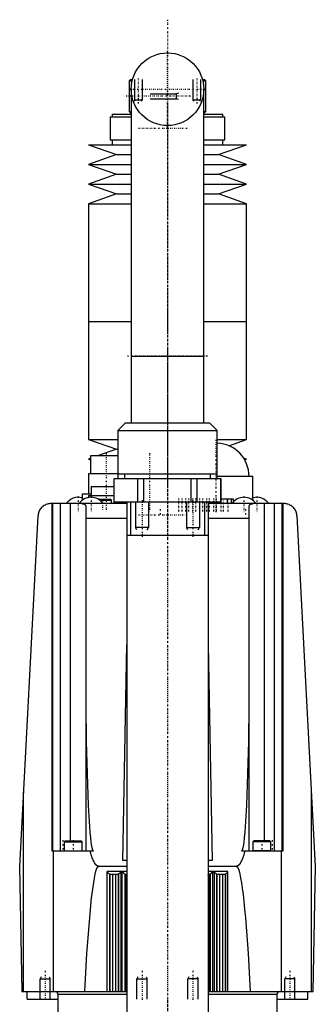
# Model space of a CAD drawing. Extents: x -70 to 70, y -1 to 583.
# Tile 2 of 2: x -58 to 58, y 197 to 583. Entities that reach past the tile are written whole.
import ezdxf

# ---------------------------------------------------------------- set-up
doc = ezdxf.new("R2010")
doc.units = 0
doc.linetypes.add('CENTER', pattern=[1.5, 0.45, -0.5, 0.05, -0.5])
for name, color, linetype in [('AM_0', 7, 'CONTINUOUS'), ('AM_10', 7, 'CONTINUOUS'), ('AM_7', 7, 'CENTER')]:
    doc.layers.add(name, color=color, linetype=linetype)

msp = doc.modelspace()

# ---------------------------------------------------------------- linework, layer by layer
at = {"layer": 'AM_0', "color": 7, "linetype": 'CONTINUOUS'}
for p, q in [((-14.5, 559.5), (-15, 559)), ((-15, 559), (-15, 547)), ((-15, 559), (-13.88, 559)), ((-14.5, 559.5), (-13.76, 559.5)), ((13.76, 559.5), (14.5, 559.5)), ((13.88, 559), (15, 559)), ((15, 559), (14.5, 559.5)), ((15, 547), (15, 559)), ((-14.25, 555.75), (-14.25, 451.2)), ((14.25, 451.2), (14.25, 555.75)), ((-22.55, 545), (-22.55, 536)), ((-22.55, 545), (-14.25, 545)), ((-21.75, 546), (-21.75, 545)), ((-21.75, 546), (-14.26, 546)), ((-15, 547), (-14.5, 546.5)), ((-15, 547), (-14.26, 547)), ((-14.5, 546.5), (-14.26, 546.5)), ((14.25, 545), (22.55, 545)), ((14.26, 547), (15, 547)), ((14.26, 546.5), (14.5, 546.5)), ((14.26, 546), (21.75, 546)), ((14.5, 546.5), (15, 547)), ((21.75, 545), (21.75, 546)), ((22.55, 536), (22.55, 545)), ((-22.55, 536), (-14.25, 536)), ((-21.75, 536), (-21.75, 534)), ((14.25, 536), (22.55, 536)), ((21.75, 534), (21.75, 536)), ((-31, 534), (-20, 530.15)), ((-31, 534), (-14.26, 534)), ((14.26, 534), (31, 534)), ((20, 530.15), (31, 534)), ((-20, 530.15), (-31, 526.31)), ((-20, 530.15), (-14.26, 530.15)), ((14.26, 530.15), (20, 530.15)), ((31, 526.31), (20, 530.15)), ((-31, 526.31), (-20, 522.47)), ((-31, 526.31), (-14.26, 526.31)), ((14.26, 526.31), (31, 526.31)), ((20, 522.47), (31, 526.31)), ((-20, 522.47), (-31, 518.62)), ((-20, 522.47), (-14.26, 522.47)), ((14.26, 522.47), (20, 522.47)), ((31, 518.62), (20, 522.47)), ((-31, 518.62), (-20, 514.77)), ((-31, 518.62), (-14.26, 518.62)), ((14.26, 518.62), (31, 518.62)), ((20, 514.77), (31, 518.62)), ((-20, 514.77), (-31, 510.93)), ((-20, 514.77), (-14.26, 514.77)), ((14.26, 514.77), (20, 514.77)), ((31, 510.93), (20, 514.77)), ((-31, 510.93), (-31, 464.79)), ((-31, 510.93), (-14.26, 510.93)), ((14.26, 510.93), (31, 510.93)), ((31, 464.79), (31, 510.93)), ((-31, 464.79), (-14.26, 464.79)), ((-31, 464.79), (-31, 418.65)), ((-31, 464.79), (-14.26, 464.79)), ((14.26, 464.79), (31, 464.79)), ((31, 418.65), (31, 464.79)), ((-14.25, 451.2), (-14.25, 425.2)), ((-14.25, 451.2), (14.25, 451.2)), ((14.25, 425.2), (14.25, 451.2)), ((-16.5, 425.2), (-19.5, 422.2)), ((-16.5, 425.2), (16.5, 425.2)), ((19.5, 422.2), (16.5, 425.2)), ((-19.5, 422.2), (-19.5, 405.2)), ((-19.5, 422.2), (19.5, 422.2)), ((19.5, 405.2), (19.5, 422.2)), ((-31, 418.65), (-20, 414.81)), ((-31, 418.65), (-19.51, 418.65)), ((19.51, 418.65), (31, 418.65)), ((24, 416.2), (31, 418.65)), ((-20, 414.81), (-27.45, 412.2)), ((-20, 414.81), (-19.52, 414.81)), ((-30.25, 411.22), (-31, 410.96)), ((-31, 410.96), (-30.25, 410.7)), ((-31, 410.96), (-30.27, 410.96)), ((-30.25, 412.2), (-30.25, 405.2)), ((-19.5, 412.2), (-30.25, 412.2)), ((31, 410.96), (29.85, 411.36)), ((30.14, 410.96), (31, 410.96)), ((30.26, 410.7), (31, 410.96)), ((-31, 405.2), (-31, 397.2)), ((-19.5, 405.2), (-31, 405.2)), ((-19.5, 405.2), (-19.5, 403.2)), ((-19.5, 405.2), (19.5, 405.2)), ((-16.89, 405.2), (-16.89, 403.2)), ((16.89, 403.2), (16.89, 405.2)), ((19.5, 403.2), (19.5, 405.2)), ((-21, 403.2), (-21, 394.2)), ((21, 403.2), (-21, 403.2)), ((-20.95, 394.2), (-20.95, 403.2)), ((-11.7, 394.2), (-11.7, 403.2)), ((-9.26, 394.2), (-9.26, 403.2)), ((9.26, 394.2), (9.26, 403.2)), ((11.7, 394.2), (11.7, 403.2)), ((19.5, 404.2), (33.5, 404.2)), ((20.95, 394.2), (20.95, 403.2)), ((21, 394.2), (21, 403.2)), ((33.5, 394.78), (33.5, 404.2)), ((-33.5, 397.2), (-33.5, 394.78)), ((-30, 397.2), (-33.5, 397.2)), ((-30, 400.2), (-30, 396.7)), ((-30, 400.2), (-21, 400.2)), ((-16.12, 393.5), (-45.81, 393.5)), ((-45.28, 257.5), (-45.28, 393.5)), ((-44.94, 257.5), (-44.94, 393.5)), ((-41.94, 257.5), (-41.94, 393.5)), ((-38, 261.5), (-38, 393.5)), ((-31, 396.7), (-31, 395.9)), ((-31, 396.7), (-21, 396.7)), ((-27.12, 395.2), (-22.4, 395.2)), ((-26.53, 394.8), (-22, 394.8)), ((-22, 394.8), (-22.4, 395.2)), ((-22, 393.5), (-22, 394.8)), ((-21, 394.2), (-21, 393.5)), ((-21, 394.2), (21, 394.2)), ((-20.95, 393.5), (-20.95, 394.2)), ((-16, 394.2), (-16, 134)), ((-14.5, 394.2), (-14.5, 381.2)), ((14.5, 394.2), (14.5, 381.2)), ((16, 394.2), (16, 134)), ((45.81, 393.5), (16.12, 393.5)), ((20.95, 394.2), (20.95, 393.5)), ((25.92, 395.3), (21, 395.3)), ((21, 393.5), (21, 394.2)), ((23.59, 393.5), (23.59, 395.3)), ((25.06, 393.5), (25.06, 395.3)), ((25.89, 394.22), (25.89, 395.3)), ((25.92, 394.25), (25.92, 395.3)), ((38, 261.5), (38, 393.5)), ((41.94, 257.5), (41.94, 393.5)), ((44.94, 257.5), (44.94, 393.5)), ((45.28, 393.5), (45.28, 257.5)), ((-32, 391.85), (-32, 257.5)), ((32, 257.5), (32, 391.85)), ((-50.81, 388.76), (-58, 251.5)), ((-32, 387.81), (-16, 387.81)), ((16, 387.81), (32, 387.81)), ((58, 251.5), (50.81, 388.76)), ((-16, 381.2), (16, 381.2)), ((-17.48, 253.85), (-16, 338.24)), ((16, 338.24), (17.47, 253.85)), ((-56.48, 202.5), (-56.48, 280.58)), ((56.48, 202.5), (56.48, 280.58)), ((-40.1, 261.5), (-40.5, 261.1)), ((-40.5, 261.1), (-40.5, 257.6)), ((-40.5, 261.1), (-33.5, 261.1)), ((-40.1, 261.5), (-33.9, 261.5)), ((-33.5, 261.1), (-33.9, 261.5)), ((-33.5, 257.6), (-33.5, 261.1)), ((33.9, 261.5), (33.5, 261.1)), ((33.5, 261.1), (33.5, 257.6)), ((40.5, 261.1), (33.5, 261.1)), ((40.1, 261.5), (33.9, 261.5)), ((40.5, 261.1), (40.1, 261.5)), ((40.5, 257.6), (40.5, 261.1)), ((-29.16, 257.5), (-45.28, 257.5)), ((-44.73, 202.5), (-44.73, 257.5)), ((-40.5, 257.6), (-33.5, 257.6)), ((45.28, 257.5), (29.16, 257.5)), ((40.5, 257.6), (33.5, 257.6)), ((44.73, 202.5), (44.73, 257.5)), ((-58, 251.5), (-57.14, 202.5)), ((-16, 251.5), (-27, 251.5)), ((-16, 253.85), (-17.48, 253.85)), ((17.47, 253.85), (16, 253.85)), ((27, 251.5), (16, 251.5)), ((57.14, 202.5), (58, 251.5)), ((-16, 249.52), (-23.7, 249.52)), ((-23.7, 202.5), (-23.7, 249.52)), ((-22.79, 248.5), (-19.21, 248.5)), ((-22.79, 248.5), (-22.79, 202.5)), ((-22.6, 248.5), (-22.6, 202.5)), ((-21.6, 248.5), (-21.6, 202.5)), ((-20.4, 248.5), (-20.4, 202.5)), ((-19.4, 248.5), (-19.4, 202.5)), ((-19.21, 248.5), (-19.21, 202.5)), ((-18.26, 249.17), (-17.89, 249.17)), ((-18.26, 249.17), (-18.26, 202.5)), ((-17.89, 249.17), (-17.89, 202.5)), ((-16.8, 248.5), (-16.8, 202.5)), ((-16.79, 248.5), (-16, 248.5)), ((-16.33, 248.49), (-16.33, 202.51)), ((23.7, 249.52), (16, 249.52)), ((16, 248.5), (16.78, 248.5)), ((16.33, 248.49), (16.33, 202.51)), ((16.79, 248.5), (16.79, 202.5)), ((17.61, 249.17), (17.61, 202.5)), ((17.61, 249.17), (18.26, 249.17)), ((18.26, 249.17), (18.26, 202.5)), ((19.21, 248.5), (19.21, 202.5)), ((19.21, 248.5), (22.79, 248.5)), ((19.4, 248.5), (19.4, 202.5)), ((20.4, 248.5), (20.4, 202.5)), ((21.6, 248.5), (21.6, 202.5)), ((22.6, 248.5), (22.6, 202.5)), ((22.79, 248.5), (22.79, 202.5)), ((23.7, 202.5), (23.7, 249.52)), ((-57.14, 202.5), (-16, 202.5)), ((-55, 199.5), (-55, 202.5)), ((-43, 201.5), (-43, 182.5)), ((-43, 201.5), (-16.01, 201.5)), ((16, 202.5), (57.14, 202.5)), ((16.01, 201.5), (43, 201.5)), ((43, 182.5), (43, 201.5)), ((55, 199.5), (55, 202.5)), ((-55, 199.5), (-43, 199.5)), ((43, 199.5), (55, 199.5))]:
    msp.add_line(p, q, dxfattribs=at)
for points in [[(-45.81, 393.5, 0), (-46.02, 393.5, 0), (-46.44, 393.46, 0), (-46.86, 393.39, 0), (-47.07, 393.34, 0), (-47.27, 393.28, 0), (-47.67, 393.14, 0), (-48.05, 392.97, 0), (-48.42, 392.77, 0), (-48.77, 392.53, 0), (-49.1, 392.27, 0), (-49.26, 392.13, 0), (-49.4, 391.98, 0), (-49.69, 391.66, 0), (-49.94, 391.33, 0), (-50.16, 390.97, 0), (-50.28, 390.75, 0), (-50.31, 390.69, 0), (-50.34, 390.63, 0), (-50.35, 390.59, 0), (-50.37, 390.56, 0), (-50.4, 390.5, 0), (-50.42, 390.43, 0), (-50.45, 390.37, 0), (-50.48, 390.3, 0), (-50.5, 390.24, 0), (-50.51, 390.2, 0), (-50.53, 390.17, 0), (-50.55, 390.1, 0), (-50.57, 390.04, 0), (-50.58, 390, 0), (-50.59, 389.97, 0), (-50.61, 389.9, 0), (-50.63, 389.84, 0), (-50.64, 389.8, 0), (-50.65, 389.77, 0), (-50.67, 389.7, 0), (-50.68, 389.63, 0), (-50.7, 389.56, 0), (-50.71, 389.49, 0), (-50.73, 389.42, 0), (-50.73, 389.39, 0), (-50.74, 389.36, 0), (-50.75, 389.29, 0), (-50.76, 389.22, 0), (-50.77, 389.15, 0), (-50.78, 389.08, 0), (-50.79, 389.01, 0), (-50.79, 388.97, 0), (-50.79, 388.94, 0), (-50.8, 388.87, 0), (-50.8, 388.83, 0), (-50.8, 388.81, 0), (-50.8, 388.8, 0), (-50.8, 388.8, 0), (-50.8, 388.79, 0), (-50.81, 388.78, 0), (-50.81, 388.77, 0), (-50.81, 388.76, 0)], [(-33.65, 393.5, 0), (-33.56, 393.5, 0), (-33.38, 393.49, 0), (-33.22, 393.48, 0), (-33.14, 393.47, 0), (-33.06, 393.46, 0), (-32.91, 393.42, 0), (-32.77, 393.38, 0), (-32.64, 393.32, 0), (-32.52, 393.25, 0), (-32.41, 393.17, 0), (-32.36, 393.13, 0), (-32.32, 393.08, 0), (-32.24, 392.97, 0), (-32.17, 392.85, 0), (-32.12, 392.72, 0), (-32.08, 392.59, 0), (-32.04, 392.44, 0), (-32.03, 392.36, 0), (-32.02, 392.28, 0), (-32.01, 392.12, 0), (-32, 391.94, 0), (-32, 391.85, 0)], [(-16, 393.49, 0), (-16.02, 393.49, 0), (-16.06, 393.5, 0), (-16.1, 393.5, 0), (-16.12, 393.5, 0)], [(16.12, 393.5, 0), (16.1, 393.5, 0), (16.06, 393.5, 0), (16.02, 393.49, 0), (16, 393.49, 0)], [(32, 391.85, 0), (32, 391.94, 0), (32.01, 392.12, 0), (32.02, 392.28, 0), (32.03, 392.36, 0), (32.04, 392.44, 0), (32.08, 392.59, 0), (32.12, 392.72, 0), (32.17, 392.85, 0), (32.24, 392.97, 0), (32.32, 393.08, 0), (32.36, 393.13, 0), (32.41, 393.17, 0), (32.52, 393.25, 0), (32.64, 393.32, 0), (32.77, 393.38, 0), (32.91, 393.42, 0), (33.06, 393.46, 0), (33.14, 393.47, 0), (33.22, 393.48, 0), (33.38, 393.49, 0), (33.56, 393.5, 0), (33.65, 393.5, 0)], [(50.81, 388.76, 0), (50.81, 388.77, 0), (50.81, 388.78, 0), (50.8, 388.79, 0), (50.8, 388.8, 0), (50.8, 388.8, 0), (50.8, 388.81, 0), (50.8, 388.83, 0), (50.8, 388.87, 0), (50.79, 388.94, 0), (50.79, 388.97, 0), (50.79, 389.01, 0), (50.78, 389.08, 0), (50.77, 389.15, 0), (50.76, 389.22, 0), (50.75, 389.29, 0), (50.74, 389.36, 0), (50.73, 389.39, 0), (50.73, 389.42, 0), (50.71, 389.49, 0), (50.7, 389.56, 0), (50.68, 389.63, 0), (50.67, 389.7, 0), (50.65, 389.77, 0), (50.64, 389.8, 0), (50.63, 389.84, 0), (50.61, 389.9, 0), (50.59, 389.97, 0), (50.58, 390, 0), (50.57, 390.04, 0), (50.55, 390.1, 0), (50.53, 390.17, 0), (50.51, 390.2, 0), (50.5, 390.24, 0), (50.48, 390.3, 0), (50.45, 390.37, 0), (50.42, 390.43, 0), (50.4, 390.5, 0), (50.37, 390.56, 0), (50.35, 390.59, 0), (50.34, 390.63, 0), (50.31, 390.69, 0), (50.28, 390.75, 0), (50.16, 390.97, 0), (49.94, 391.33, 0), (49.69, 391.66, 0), (49.4, 391.98, 0), (49.26, 392.13, 0), (49.1, 392.27, 0), (48.77, 392.53, 0), (48.42, 392.77, 0), (48.05, 392.97, 0), (47.67, 393.14, 0), (47.27, 393.28, 0), (47.07, 393.34, 0), (46.86, 393.39, 0), (46.44, 393.46, 0), (46.02, 393.5, 0), (45.81, 393.5, 0)], [(-32, 314.66, 0), (-31.9, 300.35, 0), (-31.18, 275.3, 0), (-30.48, 264.92, 0), (-30.26, 262.71, 0), (-30.03, 260.87, 0), (-29.91, 260.09, 0), (-29.79, 259.41, 0), (-29.64, 258.74, 0), (-29.6, 258.58, 0), (-29.56, 258.42, 0), (-29.54, 258.35, 0), (-29.52, 258.28, 0), (-29.48, 258.14, 0), (-29.44, 258.02, 0), (-29.39, 257.91, 0), (-29.35, 257.81, 0), (-29.31, 257.72, 0), (-29.29, 257.68, 0), (-29.27, 257.64, 0), (-29.24, 257.6, 0), (-29.24, 257.59, 0), (-29.23, 257.58, 0), (-29.23, 257.58, 0), (-29.22, 257.57, 0), (-29.22, 257.56, 0), (-29.21, 257.55, 0), (-29.2, 257.54, 0), (-29.19, 257.54, 0), (-29.19, 257.53, 0), (-29.18, 257.52, 0), (-29.18, 257.52, 0), (-29.17, 257.51, 0), (-29.17, 257.5, 0), (-29.16, 257.5, 0)], [(29.16, 257.5, 0), (29.17, 257.5, 0), (29.17, 257.51, 0), (29.18, 257.52, 0), (29.18, 257.52, 0), (29.19, 257.53, 0), (29.19, 257.54, 0), (29.2, 257.54, 0), (29.21, 257.55, 0), (29.22, 257.56, 0), (29.22, 257.57, 0), (29.23, 257.58, 0), (29.23, 257.58, 0), (29.24, 257.59, 0), (29.24, 257.6, 0), (29.25, 257.62, 0), (29.26, 257.63, 0), (29.26, 257.64, 0), (29.27, 257.64, 0), (29.27, 257.65, 0), (29.28, 257.66, 0), (29.29, 257.68, 0), (29.29, 257.68, 0), (29.31, 257.72, 0), (29.35, 257.81, 0), (29.39, 257.91, 0), (29.44, 258.02, 0), (29.48, 258.14, 0), (29.52, 258.28, 0), (29.54, 258.35, 0), (29.56, 258.42, 0), (29.6, 258.58, 0), (29.64, 258.74, 0), (29.79, 259.41, 0), (29.91, 260.09, 0), (30.03, 260.87, 0), (30.26, 262.71, 0), (30.48, 264.92, 0), (31.18, 275.3, 0), (31.9, 300.35, 0), (32, 314.66, 0)], [(-27, 251.5, 0), (-27.02, 251.5, 0), (-27.05, 251.5, 0), (-27.08, 251.5, 0), (-27.09, 251.5, 0), (-27.11, 251.51, 0), (-27.14, 251.51, 0), (-27.17, 251.52, 0), (-27.2, 251.52, 0), (-27.23, 251.53, 0), (-27.27, 251.54, 0), (-27.28, 251.54, 0), (-27.3, 251.55, 0), (-27.33, 251.56, 0), (-27.36, 251.57, 0), (-27.39, 251.58, 0), (-27.42, 251.59, 0), (-27.45, 251.61, 0), (-27.47, 251.62, 0), (-27.48, 251.62, 0), (-27.51, 251.64, 0), (-27.55, 251.66, 0), (-27.56, 251.67, 0), (-27.58, 251.68, 0), (-27.61, 251.7, 0), (-27.64, 251.72, 0), (-27.66, 251.73, 0), (-27.67, 251.74, 0), (-27.7, 251.76, 0), (-27.73, 251.78, 0), (-27.76, 251.81, 0), (-27.8, 251.84, 0), (-27.83, 251.86, 0), (-27.84, 251.88, 0), (-27.86, 251.89, 0), (-27.89, 251.92, 0), (-27.92, 251.95, 0), (-27.95, 251.98, 0), (-27.98, 252.01, 0), (-28.01, 252.04, 0), (-28.03, 252.06, 0), (-28.04, 252.08, 0), (-28.08, 252.11, 0), (-28.11, 252.15, 0), (-28.14, 252.19, 0), (-28.17, 252.23, 0), (-28.2, 252.26, 0), (-28.22, 252.28, 0), (-28.23, 252.3, 0), (-28.26, 252.35, 0), (-28.29, 252.39, 0), (-28.4, 252.54, 0), (-28.59, 252.84, 0), (-28.68, 253, 0), (-28.78, 253.17, 0), (-28.96, 253.55, 0), (-29.15, 253.95, 0), (-29.33, 254.4, 0), (-29.52, 254.88, 0), (-29.7, 255.4, 0), (-29.8, 255.67, 0), (-29.89, 255.95, 0), (-30.07, 256.54, 0), (-30.26, 257.17, 0), (-30.35, 257.5, 0)], [(30.35, 257.5, 0), (30.26, 257.17, 0), (30.07, 256.54, 0), (29.89, 255.95, 0), (29.8, 255.67, 0), (29.7, 255.4, 0), (29.52, 254.88, 0), (29.33, 254.4, 0), (29.15, 253.95, 0), (28.96, 253.55, 0), (28.78, 253.17, 0), (28.68, 253, 0), (28.59, 252.84, 0), (28.4, 252.54, 0), (28.29, 252.39, 0), (28.26, 252.35, 0), (28.23, 252.3, 0), (28.22, 252.28, 0), (28.2, 252.26, 0), (28.17, 252.23, 0), (28.14, 252.19, 0), (28.11, 252.15, 0), (28.08, 252.11, 0), (28.04, 252.08, 0), (28.03, 252.06, 0), (28.01, 252.04, 0), (27.98, 252.01, 0), (27.95, 251.98, 0), (27.92, 251.95, 0), (27.89, 251.92, 0), (27.86, 251.89, 0), (27.84, 251.88, 0), (27.83, 251.86, 0), (27.8, 251.84, 0), (27.76, 251.81, 0), (27.73, 251.78, 0), (27.7, 251.76, 0), (27.67, 251.74, 0), (27.66, 251.73, 0), (27.64, 251.72, 0), (27.61, 251.7, 0), (27.58, 251.68, 0), (27.56, 251.67, 0), (27.55, 251.66, 0), (27.51, 251.64, 0), (27.48, 251.62, 0), (27.47, 251.62, 0), (27.45, 251.61, 0), (27.42, 251.59, 0), (27.39, 251.58, 0), (27.36, 251.57, 0), (27.33, 251.56, 0), (27.3, 251.55, 0), (27.28, 251.54, 0), (27.27, 251.54, 0), (27.23, 251.53, 0), (27.2, 251.52, 0), (27.17, 251.52, 0), (27.14, 251.51, 0), (27.11, 251.51, 0), (27.09, 251.5, 0), (27.08, 251.5, 0), (27.05, 251.5, 0), (27.02, 251.5, 0), (27, 251.5, 0)], [(-32.48, 202.5, 0), (-31.59, 217.39, 0), (-29.77, 239.18, 0), (-28.7, 246.89, 0), (-28.39, 248.41, 0), (-28.21, 249.16, 0), (-28.16, 249.36, 0), (-28.11, 249.54, 0), (-28.08, 249.63, 0), (-28.06, 249.72, 0), (-28.01, 249.89, 0), (-27.95, 250.05, 0), (-27.93, 250.13, 0), (-27.9, 250.2, 0), (-27.85, 250.35, 0), (-27.8, 250.48, 0), (-27.77, 250.55, 0), (-27.75, 250.61, 0), (-27.7, 250.73, 0), (-27.64, 250.84, 0), (-27.59, 250.94, 0), (-27.54, 251.03, 0), (-27.49, 251.12, 0), (-27.46, 251.16, 0), (-27.44, 251.19, 0), (-27.39, 251.26, 0), (-27.36, 251.3, 0), (-27.35, 251.31, 0), (-27.34, 251.32, 0), (-27.34, 251.32, 0), (-27.33, 251.33, 0), (-27.32, 251.33, 0), (-27.31, 251.34, 0), (-27.31, 251.35, 0), (-27.3, 251.36, 0), (-27.29, 251.37, 0), (-27.28, 251.37, 0), (-27.28, 251.38, 0), (-27.27, 251.38, 0), (-27.26, 251.39, 0), (-27.25, 251.4, 0), (-27.25, 251.4, 0), (-27.24, 251.41, 0), (-27.23, 251.41, 0), (-27.23, 251.42, 0), (-27.22, 251.42, 0), (-27.21, 251.43, 0), (-27.2, 251.44, 0), (-27.19, 251.44, 0), (-27.18, 251.45, 0), (-27.18, 251.45, 0), (-27.18, 251.45, 0), (-27.17, 251.46, 0), (-27.16, 251.46, 0), (-27.15, 251.46, 0), (-27.15, 251.46, 0), (-27.14, 251.47, 0), (-27.13, 251.47, 0), (-27.13, 251.47, 0), (-27.12, 251.48, 0), (-27.12, 251.48, 0), (-27.11, 251.48, 0), (-27.1, 251.48, 0), (-27.09, 251.49, 0), (-27.08, 251.49, 0), (-27.08, 251.49, 0), (-27.07, 251.49, 0), (-27.06, 251.49, 0), (-27.06, 251.5, 0), (-27.05, 251.5, 0), (-27.04, 251.5, 0), (-27.03, 251.5, 0), (-27.03, 251.5, 0), (-27.02, 251.5, 0), (-27.01, 251.5, 0), (-27, 251.5, 0), (-27, 251.5, 0)], [(27, 251.5, 0), (27, 251.5, 0), (27.01, 251.5, 0), (27.02, 251.5, 0), (27.03, 251.5, 0), (27.03, 251.5, 0), (27.04, 251.5, 0), (27.05, 251.5, 0), (27.06, 251.5, 0), (27.06, 251.49, 0), (27.07, 251.49, 0), (27.08, 251.49, 0), (27.08, 251.49, 0), (27.09, 251.49, 0), (27.1, 251.48, 0), (27.11, 251.48, 0), (27.12, 251.48, 0), (27.12, 251.48, 0), (27.13, 251.47, 0), (27.13, 251.47, 0), (27.14, 251.47, 0), (27.15, 251.46, 0), (27.15, 251.46, 0), (27.16, 251.46, 0), (27.17, 251.46, 0), (27.18, 251.45, 0), (27.18, 251.45, 0), (27.18, 251.45, 0), (27.19, 251.44, 0), (27.2, 251.44, 0), (27.21, 251.43, 0), (27.22, 251.42, 0), (27.23, 251.42, 0), (27.23, 251.41, 0), (27.24, 251.41, 0), (27.25, 251.4, 0), (27.25, 251.4, 0), (27.26, 251.39, 0), (27.27, 251.38, 0), (27.28, 251.38, 0), (27.28, 251.37, 0), (27.29, 251.37, 0), (27.3, 251.36, 0), (27.31, 251.35, 0), (27.31, 251.34, 0), (27.32, 251.33, 0), (27.33, 251.33, 0), (27.34, 251.32, 0), (27.34, 251.32, 0), (27.35, 251.31, 0), (27.36, 251.3, 0), (27.39, 251.26, 0), (27.44, 251.19, 0), (27.46, 251.16, 0), (27.49, 251.12, 0), (27.54, 251.03, 0), (27.59, 250.94, 0), (27.64, 250.84, 0), (27.7, 250.73, 0), (27.75, 250.61, 0), (27.77, 250.55, 0), (27.8, 250.48, 0), (27.85, 250.35, 0), (27.9, 250.2, 0), (27.93, 250.13, 0), (27.95, 250.05, 0), (28.01, 249.89, 0), (28.06, 249.72, 0), (28.08, 249.63, 0), (28.11, 249.54, 0), (28.16, 249.36, 0), (28.21, 249.16, 0), (28.39, 248.41, 0), (28.7, 246.89, 0), (29.01, 245.07, 0), (29.31, 242.94, 0), (29.62, 240.51, 0), (29.77, 239.18, 0), (29.93, 237.77, 0), (30.23, 234.74, 0), (30.54, 231.4, 0), (31.59, 217.39, 0), (32.48, 202.5, 0)], [(-23.7, 249.17, 0), (-23.69, 249.17, 0), (-23.68, 249.17, 0), (-23.67, 249.17, 0), (-23.66, 249.16, 0), (-23.65, 249.16, 0), (-23.64, 249.16, 0), (-23.63, 249.16, 0), (-23.62, 249.15, 0), (-23.6, 249.15, 0), (-23.59, 249.14, 0), (-23.59, 249.14, 0), (-23.58, 249.14, 0), (-23.57, 249.13, 0), (-23.56, 249.13, 0), (-23.55, 249.12, 0), (-23.53, 249.11, 0), (-23.52, 249.11, 0), (-23.52, 249.1, 0), (-23.51, 249.1, 0), (-23.5, 249.09, 0), (-23.49, 249.09, 0), (-23.48, 249.08, 0), (-23.48, 249.08, 0), (-23.47, 249.07, 0), (-23.45, 249.07, 0), (-23.45, 249.06, 0), (-23.44, 249.06, 0), (-23.43, 249.05, 0), (-23.42, 249.04, 0), (-23.38, 249.02, 0), (-23.32, 248.97, 0), (-23.26, 248.92, 0), (-23.2, 248.87, 0), (-23.14, 248.82, 0), (-23.11, 248.79, 0), (-23.09, 248.77, 0), (-23.06, 248.74, 0), (-23.05, 248.74, 0), (-23.04, 248.73, 0), (-23.03, 248.72, 0), (-23.03, 248.72, 0), (-23.02, 248.71, 0), (-23.01, 248.71, 0), (-23.01, 248.7, 0), (-23, 248.69, 0), (-22.99, 248.68, 0), (-22.99, 248.68, 0), (-22.98, 248.68, 0), (-22.97, 248.67, 0), (-22.97, 248.66, 0), (-22.96, 248.66, 0), (-22.95, 248.65, 0), (-22.94, 248.64, 0), (-22.94, 248.64, 0), (-22.94, 248.64, 0), (-22.93, 248.63, 0), (-22.92, 248.62, 0), (-22.92, 248.62, 0), (-22.91, 248.61, 0), (-22.9, 248.6, 0), (-22.9, 248.6, 0), (-22.9, 248.6, 0), (-22.89, 248.59, 0), (-22.88, 248.59, 0), (-22.88, 248.58, 0), (-22.87, 248.58, 0), (-22.87, 248.57, 0), (-22.87, 248.57, 0), (-22.86, 248.57, 0), (-22.86, 248.56, 0), (-22.85, 248.56, 0), (-22.85, 248.55, 0), (-22.85, 248.55, 0), (-22.84, 248.55, 0), (-22.84, 248.54, 0), (-22.84, 248.54, 0), (-22.83, 248.54, 0), (-22.83, 248.54, 0), (-22.83, 248.53, 0), (-22.82, 248.53, 0), (-22.82, 248.53, 0), (-22.81, 248.52, 0), (-22.81, 248.52, 0), (-22.81, 248.52, 0), (-22.81, 248.52, 0), (-22.81, 248.51, 0), (-22.8, 248.51, 0), (-22.8, 248.51, 0), (-22.8, 248.51, 0), (-22.8, 248.51, 0), (-22.8, 248.51, 0), (-22.8, 248.5, 0), (-22.79, 248.5, 0), (-22.79, 248.5, 0)], [(-22.79, 248.5, 0), (-22.79, 248.5, 0), (-22.79, 248.5, 0), (-22.79, 248.5, 0), (-22.79, 248.5, 0)], [(-19.21, 248.5, 0), (-19.21, 248.5, 0), (-19.2, 248.5, 0), (-19.2, 248.51, 0), (-19.2, 248.51, 0), (-19.2, 248.51, 0), (-19.2, 248.51, 0), (-19.2, 248.51, 0), (-19.19, 248.51, 0), (-19.19, 248.52, 0), (-19.19, 248.52, 0), (-19.19, 248.52, 0), (-19.18, 248.52, 0), (-19.18, 248.53, 0), (-19.18, 248.53, 0), (-19.17, 248.53, 0), (-19.17, 248.54, 0), (-19.16, 248.54, 0), (-19.16, 248.54, 0), (-19.16, 248.55, 0), (-19.16, 248.55, 0), (-19.15, 248.55, 0), (-19.15, 248.56, 0), (-19.15, 248.56, 0), (-19.14, 248.56, 0), (-19.13, 248.57, 0), (-19.13, 248.57, 0), (-19.13, 248.57, 0), (-19.12, 248.58, 0), (-19.12, 248.59, 0), (-19.11, 248.59, 0), (-19.1, 248.6, 0), (-19.1, 248.6, 0), (-19.09, 248.61, 0), (-19.09, 248.61, 0), (-19.08, 248.62, 0), (-19.08, 248.62, 0), (-19.07, 248.63, 0), (-19.06, 248.64, 0), (-19.06, 248.64, 0), (-19.05, 248.65, 0), (-19.05, 248.65, 0), (-19.04, 248.66, 0), (-19.03, 248.66, 0), (-19.03, 248.67, 0), (-19.02, 248.68, 0), (-19.01, 248.68, 0), (-19.01, 248.69, 0), (-19, 248.69, 0), (-18.99, 248.7, 0), (-18.98, 248.71, 0), (-18.98, 248.71, 0), (-18.97, 248.72, 0), (-18.96, 248.73, 0), (-18.96, 248.73, 0), (-18.95, 248.74, 0), (-18.94, 248.75, 0), (-18.93, 248.75, 0), (-18.93, 248.76, 0), (-18.92, 248.77, 0), (-18.91, 248.78, 0), (-18.9, 248.78, 0), (-18.9, 248.78, 0), (-18.89, 248.79, 0), (-18.88, 248.8, 0), (-18.88, 248.81, 0), (-18.85, 248.83, 0), (-18.79, 248.88, 0), (-18.72, 248.93, 0), (-18.66, 248.98, 0), (-18.62, 249.01, 0), (-18.61, 249.02, 0), (-18.6, 249.03, 0), (-18.59, 249.03, 0), (-18.59, 249.04, 0), (-18.58, 249.05, 0), (-18.57, 249.05, 0), (-18.55, 249.06, 0), (-18.54, 249.07, 0), (-18.53, 249.08, 0), (-18.53, 249.08, 0), (-18.52, 249.08, 0), (-18.51, 249.09, 0), (-18.5, 249.1, 0), (-18.49, 249.1, 0), (-18.48, 249.1, 0), (-18.47, 249.11, 0), (-18.46, 249.12, 0), (-18.45, 249.12, 0), (-18.45, 249.12, 0), (-18.44, 249.13, 0), (-18.42, 249.13, 0), (-18.41, 249.14, 0), (-18.4, 249.15, 0), (-18.39, 249.15, 0), (-18.38, 249.15, 0), (-18.37, 249.15, 0), (-18.36, 249.16, 0), (-18.35, 249.16, 0), (-18.34, 249.16, 0), (-18.32, 249.17, 0), (-18.31, 249.17, 0), (-18.3, 249.17, 0), (-18.3, 249.17, 0), (-18.28, 249.17, 0), (-18.27, 249.17, 0), (-18.26, 249.17, 0)], [(-19.21, 248.5, 0), (-19.21, 248.5, 0), (-19.21, 248.5, 0), (-19.21, 248.5, 0), (-19.21, 248.5, 0)], [(-17.89, 249.17, 0), (-17.88, 249.18, 0), (-17.87, 249.18, 0), (-17.86, 249.19, 0), (-17.85, 249.19, 0), (-17.84, 249.19, 0), (-17.83, 249.19, 0), (-17.81, 249.2, 0), (-17.8, 249.2, 0), (-17.78, 249.2, 0), (-17.77, 249.2, 0), (-17.76, 249.2, 0), (-17.75, 249.2, 0), (-17.74, 249.2, 0), (-17.72, 249.2, 0), (-17.7, 249.2, 0), (-17.69, 249.2, 0), (-17.68, 249.19, 0), (-17.67, 249.19, 0), (-17.66, 249.19, 0), (-17.65, 249.19, 0), (-17.63, 249.18, 0), (-17.63, 249.18, 0), (-17.62, 249.18, 0), (-17.61, 249.17, 0), (-17.59, 249.16, 0), (-17.59, 249.16, 0), (-17.58, 249.16, 0), (-17.57, 249.15, 0), (-17.55, 249.14, 0), (-17.54, 249.14, 0), (-17.53, 249.13, 0), (-17.51, 249.12, 0), (-17.51, 249.12, 0), (-17.5, 249.11, 0), (-17.49, 249.1, 0), (-17.48, 249.1, 0), (-17.46, 249.09, 0), (-17.45, 249.08, 0), (-17.44, 249.07, 0), (-17.43, 249.06, 0), (-17.43, 249.06, 0), (-17.41, 249.05, 0), (-17.4, 249.04, 0), (-17.36, 249.01, 0), (-17.29, 248.95, 0), (-17.22, 248.89, 0), (-17.19, 248.86, 0), (-17.18, 248.86, 0), (-17.17, 248.85, 0), (-17.16, 248.84, 0), (-17.15, 248.83, 0), (-17.15, 248.83, 0), (-17.14, 248.82, 0), (-17.13, 248.81, 0), (-17.12, 248.8, 0), (-17.11, 248.79, 0), (-17.1, 248.78, 0), (-17.09, 248.78, 0), (-17.09, 248.77, 0), (-17.08, 248.76, 0), (-17.07, 248.76, 0), (-17.06, 248.75, 0), (-17.05, 248.74, 0), (-17.04, 248.73, 0), (-17.03, 248.72, 0), (-17.03, 248.72, 0), (-17.02, 248.71, 0), (-17.01, 248.7, 0), (-17, 248.69, 0), (-16.99, 248.69, 0), (-16.98, 248.68, 0), (-16.98, 248.67, 0), (-16.98, 248.67, 0), (-16.97, 248.66, 0), (-16.96, 248.65, 0), (-16.95, 248.65, 0), (-16.94, 248.64, 0), (-16.93, 248.63, 0), (-16.93, 248.63, 0), (-16.93, 248.62, 0), (-16.92, 248.62, 0), (-16.91, 248.61, 0), (-16.9, 248.6, 0), (-16.9, 248.6, 0), (-16.89, 248.59, 0), (-16.89, 248.59, 0), (-16.88, 248.58, 0), (-16.88, 248.58, 0), (-16.87, 248.57, 0), (-16.87, 248.57, 0), (-16.86, 248.57, 0), (-16.86, 248.56, 0), (-16.85, 248.55, 0), (-16.85, 248.55, 0), (-16.85, 248.55, 0), (-16.84, 248.54, 0), (-16.84, 248.54, 0), (-16.83, 248.54, 0), (-16.83, 248.53, 0), (-16.82, 248.53, 0), (-16.82, 248.53, 0), (-16.82, 248.52, 0), (-16.82, 248.52, 0), (-16.81, 248.52, 0), (-16.81, 248.51, 0), (-16.81, 248.51, 0), (-16.8, 248.51, 0), (-16.8, 248.51, 0), (-16.8, 248.51, 0), (-16.8, 248.51, 0), (-16.8, 248.5, 0), (-16.8, 248.5, 0)], [(-16.8, 248.5, 0), (-16.8, 248.5, 0), (-16.79, 248.5, 0), (-16.79, 248.5, 0), (-16.79, 248.5, 0)], [(-16.35, 248.5, 0), (-16.34, 248.5, 0), (-16.34, 248.5, 0), (-16.34, 248.49, 0), (-16.33, 248.49, 0)], [(-16.33, 248.49, 0), (-16.33, 248.49, 0), (-16.32, 248.48, 0), (-16.32, 248.47, 0), (-16.31, 248.46, 0), (-16.3, 248.45, 0), (-16.29, 248.44, 0), (-16.28, 248.42, 0), (-16.26, 248.4, 0), (-16.24, 248.38, 0), (-16.22, 248.36, 0), (-16.21, 248.35, 0), (-16.2, 248.34, 0), (-16.18, 248.31, 0), (-16.16, 248.29, 0), (-16.14, 248.26, 0), (-16.11, 248.23, 0), (-16.09, 248.21, 0), (-16.08, 248.19, 0), (-16.07, 248.18, 0), (-16.04, 248.15, 0), (-16.01, 248.12, 0), (-16, 248.1, 0)], [(16, 248.11, 0), (16.01, 248.13, 0), (16.04, 248.16, 0), (16.06, 248.18, 0), (16.08, 248.2, 0), (16.09, 248.21, 0), (16.11, 248.24, 0), (16.14, 248.27, 0), (16.16, 248.29, 0), (16.18, 248.32, 0), (16.2, 248.34, 0), (16.21, 248.35, 0), (16.22, 248.36, 0), (16.24, 248.38, 0), (16.26, 248.4, 0), (16.27, 248.42, 0), (16.29, 248.44, 0), (16.3, 248.45, 0), (16.3, 248.46, 0), (16.31, 248.47, 0), (16.32, 248.48, 0), (16.32, 248.49, 0), (16.33, 248.49, 0)], [(16.33, 248.49, 0), (16.33, 248.49, 0), (16.33, 248.5, 0), (16.34, 248.5, 0), (16.34, 248.5, 0)], [(16.78, 248.5, 0), (16.78, 248.5, 0), (16.79, 248.5, 0), (16.79, 248.5, 0), (16.79, 248.5, 0)], [(16.79, 248.5, 0), (16.79, 248.5, 0), (16.79, 248.5, 0), (16.79, 248.51, 0), (16.79, 248.51, 0), (16.8, 248.51, 0), (16.8, 248.51, 0), (16.8, 248.51, 0), (16.8, 248.51, 0), (16.8, 248.52, 0), (16.81, 248.52, 0), (16.81, 248.52, 0), (16.81, 248.52, 0), (16.81, 248.52, 0), (16.82, 248.53, 0), (16.82, 248.53, 0), (16.82, 248.53, 0), (16.83, 248.54, 0), (16.83, 248.54, 0), (16.83, 248.54, 0), (16.83, 248.55, 0), (16.84, 248.55, 0), (16.84, 248.55, 0), (16.84, 248.55, 0), (16.85, 248.56, 0), (16.85, 248.56, 0), (16.86, 248.56, 0), (16.86, 248.57, 0), (16.86, 248.57, 0), (16.87, 248.58, 0), (16.87, 248.58, 0), (16.88, 248.59, 0), (16.88, 248.59, 0), (16.89, 248.59, 0), (16.89, 248.6, 0), (16.9, 248.6, 0), (16.9, 248.61, 0), (16.91, 248.61, 0), (16.91, 248.62, 0), (16.92, 248.63, 0), (16.92, 248.63, 0), (16.93, 248.63, 0), (16.93, 248.64, 0), (16.94, 248.64, 0), (16.95, 248.65, 0), (16.95, 248.66, 0), (16.96, 248.66, 0), (16.97, 248.67, 0), (16.97, 248.67, 0), (16.98, 248.68, 0), (16.98, 248.68, 0), (16.99, 248.69, 0), (17, 248.7, 0), (17.01, 248.71, 0), (17.01, 248.71, 0), (17.01, 248.71, 0), (17.02, 248.72, 0), (17.03, 248.73, 0), (17.06, 248.75, 0), (17.08, 248.77, 0), (17.11, 248.8, 0), (17.16, 248.84, 0), (17.21, 248.89, 0), (17.27, 248.94, 0), (17.33, 248.99, 0), (17.39, 249.04, 0), (17.42, 249.06, 0), (17.45, 249.08, 0), (17.48, 249.11, 0), (17.49, 249.11, 0), (17.51, 249.12, 0), (17.51, 249.12, 0), (17.52, 249.13, 0), (17.53, 249.13, 0), (17.54, 249.14, 0), (17.55, 249.14, 0), (17.56, 249.15, 0), (17.57, 249.16, 0), (17.57, 249.16, 0), (17.58, 249.16, 0), (17.59, 249.17, 0), (17.6, 249.17, 0), (17.61, 249.17, 0)], [(18.26, 249.17, 0), (18.27, 249.17, 0), (18.28, 249.17, 0), (18.3, 249.17, 0), (18.3, 249.17, 0), (18.31, 249.17, 0), (18.32, 249.17, 0), (18.34, 249.16, 0), (18.35, 249.16, 0), (18.36, 249.16, 0), (18.37, 249.15, 0), (18.38, 249.15, 0), (18.39, 249.15, 0), (18.4, 249.15, 0), (18.41, 249.14, 0), (18.42, 249.13, 0), (18.44, 249.13, 0), (18.45, 249.12, 0), (18.45, 249.12, 0), (18.46, 249.12, 0), (18.47, 249.11, 0), (18.48, 249.1, 0), (18.49, 249.1, 0), (18.5, 249.1, 0), (18.51, 249.09, 0), (18.52, 249.08, 0), (18.53, 249.08, 0), (18.53, 249.08, 0), (18.54, 249.07, 0), (18.55, 249.06, 0), (18.57, 249.05, 0), (18.58, 249.05, 0), (18.59, 249.04, 0), (18.59, 249.03, 0), (18.6, 249.03, 0), (18.61, 249.02, 0), (18.62, 249.01, 0), (18.66, 248.98, 0), (18.72, 248.93, 0), (18.79, 248.88, 0), (18.85, 248.83, 0), (18.88, 248.81, 0), (18.9, 248.78, 0), (18.93, 248.75, 0), (18.94, 248.75, 0), (18.95, 248.74, 0), (18.96, 248.73, 0), (18.96, 248.73, 0), (18.97, 248.72, 0), (18.98, 248.71, 0), (18.98, 248.71, 0), (18.99, 248.7, 0), (19, 248.69, 0), (19.01, 248.69, 0), (19.01, 248.68, 0), (19.02, 248.68, 0), (19.03, 248.67, 0), (19.03, 248.66, 0), (19.04, 248.66, 0), (19.05, 248.65, 0), (19.05, 248.65, 0), (19.06, 248.64, 0), (19.06, 248.64, 0), (19.07, 248.63, 0), (19.08, 248.62, 0), (19.08, 248.62, 0), (19.09, 248.61, 0), (19.09, 248.61, 0), (19.1, 248.6, 0), (19.1, 248.6, 0), (19.11, 248.59, 0), (19.12, 248.59, 0), (19.12, 248.58, 0), (19.13, 248.57, 0), (19.13, 248.57, 0), (19.13, 248.57, 0), (19.14, 248.56, 0), (19.15, 248.56, 0), (19.15, 248.56, 0), (19.15, 248.55, 0), (19.16, 248.55, 0), (19.16, 248.55, 0), (19.16, 248.54, 0), (19.16, 248.54, 0), (19.17, 248.54, 0), (19.17, 248.53, 0), (19.18, 248.53, 0), (19.18, 248.53, 0), (19.18, 248.52, 0), (19.19, 248.52, 0), (19.19, 248.52, 0), (19.19, 248.52, 0), (19.19, 248.51, 0), (19.2, 248.51, 0), (19.2, 248.51, 0), (19.2, 248.51, 0), (19.2, 248.51, 0), (19.2, 248.51, 0), (19.2, 248.5, 0), (19.21, 248.5, 0), (19.21, 248.5, 0)], [(19.21, 248.5, 0), (19.21, 248.5, 0), (19.21, 248.5, 0), (19.21, 248.5, 0), (19.21, 248.5, 0)], [(22.79, 248.5, 0), (22.79, 248.5, 0), (22.8, 248.5, 0), (22.8, 248.51, 0), (22.8, 248.51, 0), (22.8, 248.51, 0), (22.8, 248.51, 0), (22.8, 248.51, 0), (22.81, 248.51, 0), (22.81, 248.52, 0), (22.81, 248.52, 0), (22.81, 248.52, 0), (22.81, 248.52, 0), (22.82, 248.53, 0), (22.82, 248.53, 0), (22.83, 248.53, 0), (22.83, 248.54, 0), (22.83, 248.54, 0), (22.84, 248.54, 0), (22.84, 248.54, 0), (22.84, 248.55, 0), (22.85, 248.55, 0), (22.85, 248.55, 0), (22.85, 248.56, 0), (22.86, 248.56, 0), (22.86, 248.57, 0), (22.87, 248.57, 0), (22.87, 248.57, 0), (22.87, 248.58, 0), (22.88, 248.58, 0), (22.88, 248.59, 0), (22.89, 248.59, 0), (22.9, 248.6, 0), (22.9, 248.6, 0), (22.9, 248.6, 0), (22.91, 248.61, 0), (22.92, 248.62, 0), (22.92, 248.62, 0), (22.93, 248.63, 0), (22.94, 248.64, 0), (22.94, 248.64, 0), (22.94, 248.64, 0), (22.95, 248.65, 0), (22.96, 248.66, 0), (22.97, 248.66, 0), (22.97, 248.67, 0), (22.98, 248.68, 0), (22.99, 248.68, 0), (22.99, 248.68, 0), (23, 248.69, 0), (23.01, 248.7, 0), (23.01, 248.71, 0), (23.02, 248.71, 0), (23.03, 248.72, 0), (23.03, 248.72, 0), (23.04, 248.73, 0), (23.05, 248.74, 0), (23.06, 248.74, 0), (23.09, 248.77, 0), (23.11, 248.79, 0), (23.14, 248.82, 0), (23.2, 248.87, 0), (23.26, 248.92, 0), (23.32, 248.97, 0), (23.38, 249.02, 0), (23.42, 249.04, 0), (23.43, 249.05, 0), (23.44, 249.06, 0), (23.45, 249.06, 0), (23.45, 249.07, 0), (23.47, 249.07, 0), (23.48, 249.08, 0), (23.48, 249.08, 0), (23.49, 249.09, 0), (23.5, 249.09, 0), (23.51, 249.1, 0), (23.52, 249.1, 0), (23.52, 249.11, 0), (23.53, 249.11, 0), (23.55, 249.12, 0), (23.56, 249.13, 0), (23.57, 249.13, 0), (23.58, 249.14, 0), (23.59, 249.14, 0), (23.59, 249.14, 0), (23.6, 249.15, 0), (23.62, 249.15, 0), (23.63, 249.16, 0), (23.64, 249.16, 0), (23.65, 249.16, 0), (23.66, 249.16, 0), (23.67, 249.17, 0), (23.68, 249.17, 0), (23.69, 249.17, 0), (23.7, 249.17, 0)], [(22.79, 248.5, 0), (22.79, 248.5, 0), (22.79, 248.5, 0), (22.79, 248.5, 0), (22.79, 248.5, 0)], [(-16.33, 202.51, 0), (-16.34, 202.51, 0), (-16.34, 202.5, 0), (-16.34, 202.5, 0), (-16.35, 202.5, 0)], [(-16, 202.9, 0), (-16.01, 202.88, 0), (-16.04, 202.85, 0), (-16.07, 202.82, 0), (-16.08, 202.81, 0), (-16.09, 202.79, 0), (-16.11, 202.77, 0), (-16.14, 202.74, 0), (-16.16, 202.71, 0), (-16.18, 202.69, 0), (-16.2, 202.66, 0), (-16.21, 202.65, 0), (-16.22, 202.64, 0), (-16.24, 202.62, 0), (-16.26, 202.6, 0), (-16.28, 202.58, 0), (-16.29, 202.56, 0), (-16.3, 202.55, 0), (-16.31, 202.54, 0), (-16.32, 202.53, 0), (-16.32, 202.52, 0), (-16.33, 202.51, 0), (-16.33, 202.51, 0)], [(16.33, 202.51, 0), (16.32, 202.51, 0), (16.32, 202.52, 0), (16.31, 202.53, 0), (16.3, 202.54, 0), (16.3, 202.55, 0), (16.29, 202.56, 0), (16.27, 202.58, 0), (16.26, 202.6, 0), (16.24, 202.62, 0), (16.22, 202.64, 0), (16.21, 202.65, 0), (16.2, 202.66, 0), (16.18, 202.68, 0), (16.16, 202.71, 0), (16.14, 202.73, 0), (16.11, 202.76, 0), (16.09, 202.79, 0), (16.08, 202.8, 0), (16.06, 202.82, 0), (16.04, 202.84, 0), (16.01, 202.87, 0), (16, 202.89, 0)], [(16.34, 202.5, 0), (16.34, 202.5, 0), (16.33, 202.5, 0), (16.33, 202.51, 0), (16.33, 202.51, 0)]]:
    msp.add_polyline3d(points, dxfattribs=at)
msp.add_circle((0, 555.75), 14.25, dxfattribs=at)
for centre, radius, start, end in [((19, 404.2), 13, 0, 87.7958), ((-35, 390.33), 5.66, 74.632, 145.9393), ((-30, 390.33), 5.66, 34.0607, 145.9393), ((30, 390.33), 5.66, 34.0607, 145.9393), ((35, 390.33), 5.66, 34.0607, 105.368), ((-40.4, 257.6), 0.1, 180, 270), ((-33.6, 257.6), 0.1, 270, 0), ((33.6, 257.6), 0.1, 180, 270), ((40.4, 257.6), 0.1, 270, 0), ((-44, 201.5), 1, 0, 90), ((44, 201.5), 1, 90, 180)]:
    msp.add_arc(centre, radius, start, end, dxfattribs=at)
at = {"layer": 'AM_10', "color": 7, "linetype": 'CONTINUOUS'}
for p, q in [((-13, 559.5), (-13, 551.5)), ((-10, 559.5), (-10, 551.5)), ((10, 559.5), (10, 551.5)), ((13, 559.5), (13, 551.5)), ((-10, 551.5), (-13, 551.5)), ((-12.73, 551.03), (-13, 551.5)), ((-10.27, 551.03), (-10, 551.5)), ((-6.75, 553.97), (3.4, 553.97)), ((-6.75, 552.03), (3.4, 552.03)), ((4.25, 554.25), (3.4, 553.97)), ((3.4, 554.25), (3.4, 551.75)), ((4.25, 551.75), (3.4, 552.03)), ((13, 551.5), (10, 551.5)), ((10.27, 551.03), (10, 551.5)), ((12.73, 551.03), (13, 551.5)), ((-12.5, 394.2), (-12.5, 384.2)), ((-7.5, 394.2), (-7.5, 384.2)), ((7.5, 394.2), (7.5, 384.2)), ((12.5, 394.2), (12.5, 384.2)), ((-7.5, 384.2), (-12.5, 384.2)), ((-12.07, 383.2), (-12.5, 384.2)), ((-7.93, 383.2), (-7.5, 384.2)), ((7.93, 383.2), (7.5, 384.2)), ((7.5, 384.2), (12.5, 384.2)), ((12.07, 383.2), (12.5, 384.2)), ((-49.62, 208.3), (-50, 207.5)), ((-46.38, 208.3), (-46, 207.5)), ((-11.62, 208.3), (-12, 207.5)), ((-8.38, 208.3), (-8, 207.5)), ((8.38, 208.3), (8, 207.5)), ((11.62, 208.3), (12, 207.5)), ((46.38, 208.3), (46, 207.5)), ((49.62, 208.3), (50, 207.5)), ((-50, 199.5), (-50, 207.5)), ((-50, 207.5), (-46, 207.5)), ((-46, 199.5), (-46, 207.5)), ((-12, 199.5), (-12, 207.5)), ((-12, 207.5), (-8, 207.5)), ((-8, 199.5), (-8, 207.5)), ((12, 207.5), (8, 207.5)), ((8, 199.5), (8, 207.5)), ((12, 199.5), (12, 207.5)), ((50, 207.5), (46, 207.5)), ((46, 199.5), (46, 207.5)), ((50, 199.5), (50, 207.5))]:
    msp.add_line(p, q, dxfattribs=at)
at = {"layer": 'AM_7', "color": 4, "linetype": 'CENTER'}
for p, q in [((0, 582.98), (0, 66.53)), ((0, 540.79), (0, 570.71)), ((-11.5, 559.95), (-11.5, 549.97)), ((11.5, 559.95), (11.5, 549.97)), ((-14.96, 555.75), (14.96, 555.75)), ((9, 553), (-16.75, 553)), ((0, 550.06), (0, 460.73)), ((-11.38, 540.5), (7.87, 540.5)), ((0, 468.85), (0, 379.52)), ((15.68, 451.2), (-15.68, 451.2)), ((0, 454.2), (0, 146)), ((0, 453.6), (0, 400.8)), ((19, 418.5), (19, 389.9)), ((-24, 413.25), (-24, 390.15)), ((-7, 413.25), (-7, 390.15)), ((-35, 396.27), (-35, 390.05)), ((-30, 396.27), (-30, 390.05)), ((-25.5, 395.4), (-25.5, 391)), ((-10, 394.85), (-10, 380.55)), ((4.26, 395.55), (4.26, 390.05)), ((5.59, 395.55), (5.59, 390.05)), ((7.03, 395.55), (7.03, 390.05)), ((8.29, 395.55), (8.29, 390.05)), ((9.8, 395.55), (9.8, 390.05)), ((10, 394.85), (10, 380.55)), ((10.99, 395.55), (10.99, 390.05)), ((12.57, 395.55), (12.57, 390.05)), ((13.69, 395.55), (13.69, 390.05)), ((15.34, 395.55), (15.34, 390.05)), ((16.39, 395.55), (16.39, 390.05)), ((18.11, 395.55), (18.11, 390.05)), ((19.09, 395.55), (19.09, 390.05)), ((20.88, 395.55), (20.88, 390.05)), ((21.79, 395.55), (21.79, 390.05)), ((23.65, 395.55), (23.65, 390.05)), ((30, 396.27), (30, 390.05)), ((35, 396.27), (35, 390.05)), ((-2.85, 391.3), (-2.85, 389.1)), ((30.65, 391.3), (30.65, 389.1)), ((-11.38, 389.08), (7.87, 389.08)), ((-41, 261.7), (-41, 257.3)), ((-37, 261.7), (-37, 257.3)), ((37, 261.7), (37, 257.3)), ((41, 261.7), (41, 257.3)), ((-48, 210.56), (-48, 198.97)), ((-10, 210.56), (-10, 198.97)), ((10, 210.56), (10, 198.97)), ((48, 210.56), (48, 198.97)), ((0, 199.1), (0, 127.65))]:
    msp.add_line(p, q, dxfattribs=at)

doc.saveas('drawing.dxf')
